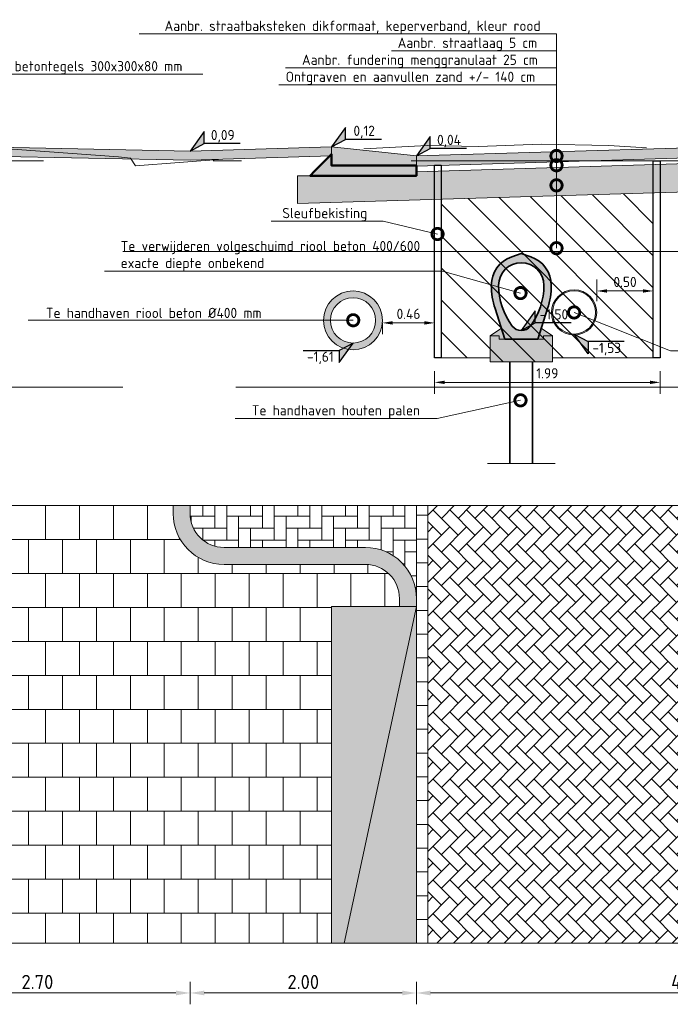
# Model space of a CAD drawing. Header units: metres. Extents: x 92403 to 95147, y 464428 to 465602.
# Tile 50 of 256: x 92426 to 92432, y 465078 to 465087. Entities that reach past the tile are written whole.
import ezdxf
from ezdxf import colors
from ezdxf.entities.mleader import LeaderData, LeaderLine
from ezdxf.enums import TextEntityAlignment as Align
from ezdxf.math import Vec2, Vec3

# ---------------------------------------------------------------- set-up
doc = ezdxf.new("R2010")
doc.units = ezdxf.units.M
for name, pattern in [('AL-NAP_LIJN', [15.25, 12, -1.5, 0.25, -1.5]), ('DASHED', [0.75, 0.5, -0.25]), ('XX-AFBREEK', [7, 4, -1, 1, -1])]:
    doc.linetypes.add(name, pattern=pattern)
doc.layers.get('0').update_dxf_attribs({"linetype": 'CONTINUOUS'})
doc.layers.get('Defpoints').update_dxf_attribs({"linetype": 'CONTINUOUS'})
doc.layers.add('00_ 06-gps', color=7, linetype='CONTINUOUS')
for name, color, linetype, lineweight in [('B-RO-VH-VERHARDING_STRAATBAKSTEEN-G', 252, 'CONTINUOUS', 5), ('B-WE-OG-HOOGTELIJN-G', 7, 'CONTINUOUS', 18), ('B-WE-VH-VERHARDING_FUNDERING-A-100', 252, 'CONTINUOUS', 18), ('B-WE-VH-VERHARDING_FUNDERING-A-50', 252, 'CONTINUOUS', 18), ('N-WE-GK-KISTDAM-G', 40, 'CONTINUOUS', 30), ('N-WE-GW-GROND_ZAND_CUNETZAND-WERK-A-200', 7, 'CONTINUOUS', 18), ('N-WE-VH-VERHARDING_BETON_SCHRAAL-GD', 252, 'CONTINUOUS', 50), ('N-WE-VH-VERHARDING_FUNDERING-A-50', 252, 'CONTINUOUS', 18), ('X-XX-AL-AFBREEKLIJN-G', 7, 'XX-AFBREEK', 18), ('X-XX-AL-DETAIL1-G', 7, 'CONTINUOUS', 18), ('X-XX-AL-DETAIL1-M', 7, 'CONTINUOUS', 18), ('X-XX-AL-DETAIL1-T18', 7, 'CONTINUOUS', 18), ('X-XX-AL-DETAIL3-G', 7, 'CONTINUOUS', 35), ('X-XX-AL-DETAIL3-V', 253, 'CONTINUOUS', 18), ('X-XX-AL-HOOGTELABEL-S', 7, 'CONTINUOUS', 25), ('X-XX-AL-M', 7, 'CONTINUOUS', 18), ('X-XX-AL-NAP-G', 7, 'AL-NAP_LIJN', 18), ('X-XX-AL-RMB - profiel', 7, 'CONTINUOUS', 9)]:
    doc.layers.add(name, color=color, linetype=linetype, lineweight=lineweight)
for name, color, linetype, lineweight, true_color in [('B-WE-RI-GWA-V', 7, 'CONTINUOUS', 18, 0xff8400), ('N-WE-RI-HWA-V', 7, 'CONTINUOUS', 18, 0x007bff), ('N-WE-VH-VERHARDING_STRAATBAKSTEEN-DIK-ELLEBOOG-A', 7, 'CONTINUOUS', 25, 0xe1bfb7)]:
    doc.layers.add(name, color=color, linetype=linetype, lineweight=lineweight, true_color=true_color)
doc.styles.add('NLCS-ISO', font='NLCS-ISO.ttf')
doc.styles.add('NLCS-ISO-M50-T18', font='NLCS-ISO.ttf', dxfattribs={"height": 0.09})
doc.styles.add('NLCS-ISO-M50-T25', font='NLCS-ISO.ttf', dxfattribs={"height": 0.125})
doc.dimstyles.new('NLCS-M50-T18-PIJL_L2_H1', dxfattribs={"dimscale": 0.05, "dimtxt": 2.5, "dimasz": 1.8, "dimexe": 2, "dimexo": 2, "dimgap": 0.7, "dimtad": 1, "dimzin": 0, "dimdsep": 46, "dimtxsty": 'NLCS-ISO-M50-T18', "dimcen": 2.5, "dimdle": 2, "dimclrd": 256, "dimclre": 256, "dimclrt": 10, "dimadec": 1, "dimazin": 0, "dimtfac": 1, "dimtdec": 3, "dimtofl": 0, "dimtmove": 0, "dimatfit": 3, "dimfxl": 2, "dimfxlon": 1, "dimtfillclr": 256, "dimtolj": 1, "dimtzin": 0, "dimlwd": -1, "dimlwe": -1, "dimarcsym": 0})
doc.dimstyles.new('NLCS-M50-T25-PIJL_L2_H1', dxfattribs={"dimscale": 0.05, "dimtxt": 2.5, "dimasz": 2.5, "dimexe": 2, "dimexo": 2, "dimgap": 0.7, "dimtad": 1, "dimzin": 0, "dimdsep": 46, "dimtxsty": 'NLCS-ISO-M50-T25', "dimcen": 2.5, "dimdle": 2, "dimclrd": 256, "dimclre": 256, "dimclrt": 256, "dimadec": 1, "dimazin": 0, "dimtfac": 1, "dimtdec": 3, "dimtofl": 0, "dimtmove": 0, "dimatfit": 3, "dimfxl": 2, "dimfxlon": 1, "dimtfillclr": 256, "dimtolj": 1, "dimtzin": 0, "dimlwd": -1, "dimlwe": -1, "dimarcsym": 0})

# ---------------------------------------------------------------- blocks, each defined once
blk = doc.blocks.new('*D199')
at = {"layer": 'Defpoints', "color": 0, "transparency": 16777216}
for p in [(92427.5378, 465079.9561), (92429.5378, 465079.9561), (92429.5378, 465078.5009)]:
    blk.add_point(p, dxfattribs=at)
at = {"layer": 'X-XX-AL-M', "transparency": 16777216}
for p, q in [((92427.5378, 465078.6009), (92427.5378, 465078.4009)), ((92429.5378, 465078.6009), (92429.5378, 465078.4009)), ((92427.6628, 465078.5009), (92429.4128, 465078.5009))]:
    blk.add_line(p, q, dxfattribs=at)
for points in [[(92427.6628, 465078.5218), (92427.6628, 465078.4801), (92427.5378, 465078.5009)], [(92429.4128, 465078.5218), (92429.4128, 465078.4801), (92429.5378, 465078.5009)]]:
    blk.add_solid(points, dxfattribs=at)
at = {"layer": 'X-XX-AL-M', "transparency": 16777216, "insert": (92428.5378, 465078.5984), "char_height": 0.125, "attachment_point": 5, "style": 'NLCS-ISO-M50-T25'}
blk.add_mtext('\\A1;2.00', dxfattribs=at)
blk = doc.blocks.new('*D201')
at = {"layer": 'Defpoints', "color": 0, "transparency": 16777216}
for p in [(92429.5378, 465079.9561), (92434.3378, 465079.9561), (92434.3378, 465078.5009)]:
    blk.add_point(p, dxfattribs=at)
at = {"layer": 'X-XX-AL-M', "transparency": 16777216}
for p, q in [((92429.5378, 465078.6009), (92429.5378, 465078.4009)), ((92434.3378, 465078.6009), (92434.3378, 465078.4009)), ((92429.6628, 465078.5009), (92434.2128, 465078.5009))]:
    blk.add_line(p, q, dxfattribs=at)
for points in [[(92429.6628, 465078.5218), (92429.6628, 465078.4801), (92429.5378, 465078.5009)], [(92434.2128, 465078.5218), (92434.2128, 465078.4801), (92434.3378, 465078.5009)]]:
    blk.add_solid(points, dxfattribs=at)
at = {"layer": 'X-XX-AL-M', "transparency": 16777216, "insert": (92431.9378, 465078.5984), "char_height": 0.125, "attachment_point": 5, "style": 'NLCS-ISO-M50-T25'}
blk.add_mtext('\\A1;4.80', dxfattribs=at)
blk = doc.blocks.new('*D202')
at = {"layer": 'Defpoints', "color": 0, "transparency": 16777216}
for p in [(92424.8378, 465079.9561), (92427.5378, 465079.9561), (92424.8378, 465078.5009)]:
    blk.add_point(p, dxfattribs=at)
at = {"layer": 'X-XX-AL-M', "transparency": 16777216}
for p, q in [((92424.8378, 465078.6009), (92424.8378, 465078.4009)), ((92427.5378, 465078.6009), (92427.5378, 465078.4009)), ((92427.4128, 465078.5009), (92424.9628, 465078.5009))]:
    blk.add_line(p, q, dxfattribs=at)
for points in [[(92424.9628, 465078.5218), (92424.9628, 465078.4801), (92424.8378, 465078.5009)], [(92427.4128, 465078.5218), (92427.4128, 465078.4801), (92427.5378, 465078.5009)]]:
    blk.add_solid(points, dxfattribs=at)
at = {"layer": 'X-XX-AL-M', "transparency": 16777216, "insert": (92426.1878, 465078.5984), "char_height": 0.125, "attachment_point": 5, "style": 'NLCS-ISO-M50-T25'}
blk.add_mtext('\\A1;2.70', dxfattribs=at)
blk = doc.blocks.new('SAL-HOOGTELABEL_02-SO')
for p, q in [((2.46, 3.44), (0, 0)), ((2.46, 1.31), (2.46, 3.44)), ((0, 0), (2.46, 1.31)), ((8.84, 1.31), (2.46, 1.31))]:
    blk.add_line(p, q)
blk.add_solid([(2.46, 3.44), (0, 0), (2.46, 1.31)])
at = {"style": 'NLCS-ISO'}
blk.add_attdef('...', text='', height=1.8, dxfattribs=at).set_placement((5.77, 2.62), align=Align.MIDDLE)
blk = doc.blocks.new('_DotSmall')
at = {"const_width": 0.5}
blk.add_lwpolyline([(-0.0625, 0, 1), (0.0625, 0, 1)], format="xyb", close=True, dxfattribs=at)
blk = doc.blocks.new('*D898')
at = {"layer": 'Defpoints', "color": 0, "transparency": 16777216}
for p in [(92429.6981, 465084.1122), (92431.692, 465084.1122), (92431.692, 465083.8947)]:
    blk.add_point(p, dxfattribs=at)
at = {"layer": 'X-XX-AL-DETAIL1-M', "transparency": 16777216}
for p, q in [((92429.6981, 465083.9947), (92429.6981, 465083.7947)), ((92431.692, 465083.9947), (92431.692, 465083.7947)), ((92429.7881, 465083.8947), (92431.602, 465083.8947))]:
    blk.add_line(p, q, dxfattribs=at)
for points in [[(92429.7881, 465083.9097), (92429.7881, 465083.8797), (92429.6981, 465083.8947)], [(92431.602, 465083.9097), (92431.602, 465083.8797), (92431.692, 465083.8947)]]:
    blk.add_solid(points, dxfattribs=at)
at = {"layer": 'X-XX-AL-DETAIL1-M', "color": 10, "transparency": 16777216, "insert": (92430.6951, 465083.9747), "char_height": 0.09, "attachment_point": 5, "style": 'NLCS-ISO-M50-T18'}
blk.add_mtext('\\A1;1.99', dxfattribs=at)
blk = doc.blocks.new('*D900')
at = {"layer": 'Defpoints', "color": 0, "transparency": 16777216}
for p in [(92431.632, 465084.7019), (92431.132, 465084.5122), (92431.632, 465084.5122)]:
    blk.add_point(p, dxfattribs=at)
at = {"layer": 'X-XX-AL-DETAIL1-M', "transparency": 16777216}
for p, q in [((92431.132, 465084.6122), (92431.132, 465084.8019)), ((92431.632, 465084.6122), (92431.632, 465084.8019)), ((92431.222, 465084.7019), (92431.542, 465084.7019))]:
    blk.add_line(p, q, dxfattribs=at)
for points in [[(92431.222, 465084.7169), (92431.222, 465084.6869), (92431.132, 465084.7019)], [(92431.542, 465084.7169), (92431.542, 465084.6869), (92431.632, 465084.7019)]]:
    blk.add_solid(points, dxfattribs=at)
at = {"layer": 'X-XX-AL-DETAIL1-M', "color": 10, "transparency": 16777216, "insert": (92431.382, 465084.7819), "char_height": 0.09, "attachment_point": 5, "style": 'NLCS-ISO-M50-T18'}
blk.add_mtext('\\A1;0.50', dxfattribs=at)
blk = doc.blocks.new('*D901')
at = {"layer": 'Defpoints', "color": 0, "transparency": 16777216}
for p in [(92429.2378, 465084.4417), (92429.6981, 465084.4417), (92429.6981, 465084.42)]:
    blk.add_point(p, dxfattribs=at)
at = {"layer": 'X-XX-AL-DETAIL1-M', "transparency": 16777216}
for p, q in [((92429.2378, 465084.42), (92429.2378, 465084.32)), ((92429.3278, 465084.42), (92429.6081, 465084.42)), ((92429.6981, 465084.42), (92429.6981, 465084.32))]:
    blk.add_line(p, q, dxfattribs=at)
for points in [[(92429.3278, 465084.435), (92429.3278, 465084.405), (92429.2378, 465084.42)], [(92429.6081, 465084.435), (92429.6081, 465084.405), (92429.6981, 465084.42)]]:
    blk.add_solid(points, dxfattribs=at)
at = {"layer": 'X-XX-AL-DETAIL1-M', "color": 10, "transparency": 16777216, "insert": (92429.468, 465084.5), "char_height": 0.09, "attachment_point": 5, "style": 'NLCS-ISO-M50-T18'}
blk.add_mtext('\\A1;0.46', dxfattribs=at)

msp = doc.modelspace()

# ---------------------------------------------------------------- hatches: boundary and pattern name
at = {"layer": '00_ 06-gps'}
h = msp.add_hatch(color=252, dxfattribs=at)
h.dxf.hatch_style = 1
edge = h.paths.add_edge_path()
edge.add_line((92430.380127, 465085.002702), (92430.465127, 465085.031702))
edge.add_line((92430.465127, 465085.031702), (92430.549802, 465085.00281))
edge.add_arc((92430.465127, 465084.751702), 0.265, 0.0000001, 71.3654138, ccw=False)
edge.add_arc((92430.049703, 465084.752917), 0.680425, 342.358036, 359.897698, ccw=False)
edge.add_line((92430.698127, 465084.546702), (92430.610127, 465084.276702))
edge.add_line((92430.610127, 465084.276702), (92430.320127, 465084.276702))
edge.add_line((92430.320127, 465084.276702), (92430.232773, 465084.545903))
edge.add_arc((92430.865127, 465084.751702), 0.665, 180, 198.0274584, ccw=False)
edge.add_arc((92430.465132, 465084.751701), 0.265005, 108.7093538, 179.99965, ccw=False)
edge = h.paths.add_edge_path(flags=16)
edge.add_arc((92430.465127, 465084.751702), 0.2, 0, 180, ccw=False)
edge.add_arc((92430.065127, 465084.751702), 0.6, -36.8707195, 0, ccw=False)
edge.add_arc((92430.465127, 465084.451718), 0.100009, 216.8604422, 323.1179926, ccw=False)
edge.add_arc((92430.865127, 465084.751702), 0.6, 180, 216.867125, ccw=False)
at = {"layer": 'B-RO-VH-VERHARDING_STRAATBAKSTEEN-G', "ltscale": 0.1, "true_color": 0x794e4e}
h = msp.add_hatch(dxfattribs=at)
h.set_pattern_fill('KF-HALFSTEENS', color=27)
h.set_pattern_definition([(0, (92401.39941, 465078.94033), (0.105, 0.105), [0.105, -0.105]), (90, (92401.39941, 465078.94033), (-0.105, 6e-18), [])])
h.paths.add_polyline_path([(92429.537826, 465082.806125), (92429.637826, 465082.806125), (92429.637826, 465078.940326), (92429.537826, 465078.940326)])
at = {"layer": 'B-WE-RI-GWA-V'}
h = msp.add_hatch(color=256, dxfattribs=at)
h.dxf.hatch_style = 1
edge = h.paths.add_edge_path()
edge.add_arc((92428.977826, 465084.441709), 0.26, 0, 360)
edge = h.paths.add_edge_path(flags=16)
edge.add_arc((92428.977826, 465084.441709), 0.2, 0, 360)
at = {"layer": 'B-WE-VH-VERHARDING_FUNDERING-A-100'}
h = msp.add_hatch(color=256, dxfattribs=at)
h.dxf.hatch_style = 1
h.paths.add_polyline_path([(92430.740127, 465084.276702), (92430.740127, 465084.306702), (92430.660127, 465084.306702), (92430.660127, 465084.276702), (92430.270127, 465084.276702), (92430.270127, 465084.306702), (92430.190127, 465084.306702), (92430.190127, 465084.276702), (92430.190127, 465084.076702), (92430.740127, 465084.076702)])
h.paths.add_polyline_path([(92430.641452, 465084.372813), (92430.610127, 465084.276702), (92430.660127, 465084.276702), (92430.660127, 465084.306702), (92430.740127, 465084.306702)])
h.paths.add_polyline_path([(92430.288914, 465084.372889), (92430.190127, 465084.306702), (92430.270127, 465084.306702), (92430.270127, 465084.276702), (92430.320127, 465084.276702)])
at = {"layer": 'B-WE-VH-VERHARDING_FUNDERING-A-50'}
h = msp.add_hatch(dxfattribs=at)
h.set_pattern_fill('AVH-FUNDERING_GRANULAAT', color=256, scale=0.03, pattern_type=2)
h.set_pattern_definition([(0, (0.285, 0.192), (0, 0.3), [0, -0.3]), (0, (0.288, 0.087), (0, 0.3), [0, -0.3]), (0, (0.297, 0.249), (0, 0.3), [0, -0.3]), (338.1986, (0.141, 0.156), (0.900000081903, -0.29999997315), [0.0323109, -1.5832386]), (216.8699, (0.171, 0.144), (0.899999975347, 0.600000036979), [0.015, -1.485]), (130.6013, (0.159, 0.135), (1.5000001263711, -1.7999997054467), [0.0276585, -2.7382047]), (206.5651, (0.06, 0.099), (-0.299999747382, -0.30000039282), [0.0067083, -0.6641121]), (326.3099, (0.054, 0.096), (0.599999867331, -0.300000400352), [0.0108168, -1.0708488]), (108.4349, (0.063, 0.09), (-0.299999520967, 0.600000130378), [0.0094869, -0.9391965]), (225, (0.252, 0.069), (-5e-17, -0.30000009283), [0.0127278, -0.4115361]), (0, (0.243, 0.06), (0.3, 0.3), [0.018, -0.282]), (135, (0.261, 0.06), (-0.30000009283, 3e-17), [0.0127278, -0.4115361]), (251.5651, (0.216, 0.261), (0.299999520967, 0.600000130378), [0.0094869, -0.9391965]), (0, (0.213, 0.252), (0.3, 0.3), [0.015, -0.285]), (143.1301, (0.228, 0.252), (-0.899999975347, 0.600000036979), [0.015, -1.485]), (213.6901, (0.057, 0.264), (0.599999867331, 0.300000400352), [0.0108168, -1.0708488]), (341.5651, (0.048, 0.258), (-0.600000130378, 0.299999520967), [0.0189738, -0.9297096]), (126.8699, (0.066, 0.252), (0.600000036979, -0.899999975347), [0.015, -1.485]), (0, (0.144, 0.252), (0, 0.3), [0, -0.3]), (0, (0.063, 0.174), (0, 0.3), [0, -0.3]), (0, (0.147, 0.063), (0, 0.3), [0, -0.3]), (0, (0.228, 0.156), (0, 0.3), [0, -0.3]), (0, (0.141, 0.207), (0, 0.3), [0, -0.3]), (0, (0.075, 0.216), (0, 0.3), [0, -0.3]), (0, (0.102, 0.198), (0, 0.3), [0, -0.3]), (0, (0.09, 0.126), (0, 0.3), [0, -0.3]), (0, (0.018, 0.138), (0, 0.3), [0, -0.3]), (0, (0.021, 0.207), (0, 0.3), [0, -0.3]), (0, (0.012, 0.273), (0, 0.3), [0, -0.3]), (0, (0.105, 0.285), (0, 0.3), [0, -0.3]), (0, (0.171, 0.297), (0, 0.3), [0, -0.3]), (0, (0.276, 0.285), (0, 0.3), [0, -0.3]), (0, (0.204, 0.192), (0, 0.3), [0, -0.3]), (0, (0.174, 0.246), (0, 0.3), [0, -0.3]), (0, (0.198, 0.102), (0, 0.3), [0, -0.3]), (0, (0.108, 0.087), (0, 0.3), [0, -0.3]), (0, (0.198, 0.021), (0, 0.3), [0, -0.3]), (0, (0.099, 0.039), (0, 0.3), [0, -0.3]), (0, (0.003, 0.03), (0, 0.3), [0, -0.3]), (0, (0.039, 0.015), (0, 0.3), [0, -0.3]), (0, (0.042, 0.057), (0, 0.3), [0, -0.3]), (0, (0.243, 0.009), (0, 0.3), [0, -0.3]), (0, (0.279, 0.132), (0, 0.3), [0, -0.3]), (0, (0.264, 0.222), (0, 0.3), [0, -0.3]), (0, (0.126, 0.006), (0, 0.3), [0, -0.3])])
h.paths.add_polyline_path([(92434.337826, 465085.765871), (92431.937932, 465085.827119), (92429.537802, 465085.755115), (92429.537826, 465085.719337), (92428.597826, 465085.719337), (92428.487826, 465085.719337), (92428.487826, 465085.473503), (92431.938492, 465085.577023), (92434.837826, 465085.503029), (92434.837826, 465085.693049), (92434.782826, 465085.693049), (92434.337321, 465085.693049)])
at = {"layer": 'N-WE-GW-GROND_ZAND_CUNETZAND-WERK-A-200'}
h = msp.add_hatch(dxfattribs=at)
h.set_pattern_fill('AGW-WERK_ONTGRAVEN', color=256, scale=0.04, pattern_type=2)
h.set_pattern_definition([(135, (0, 0), (-0.14142135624, -0.14142135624), [])])
h.paths.add_polyline_path([(92431.632049, 465084.112179), (92430.740127, 465084.112179), (92430.740127, 465084.076702), (92430.190127, 465084.076702), (92430.190127, 465084.112179), (92429.758112, 465084.112179), (92429.758112, 465085.511612), (92431.632049, 465085.56783)])
at = {"layer": 'N-WE-RI-HWA-V'}
h = msp.add_hatch(color=256, dxfattribs=at)
h.dxf.hatch_style = 1
edge = h.paths.add_edge_path()
edge.add_arc((92430.932049, 465084.512179), 0.2, 0, 360)
edge = h.paths.add_edge_path(flags=16)
edge.add_arc((92430.932049, 465084.512179), 0.190476, 0, 360)
at = {"layer": 'N-WE-VH-VERHARDING_STRAATBAKSTEEN-DIK-ELLEBOOG-A', "lineweight": 0, "ltscale": 1}
h = msp.add_hatch(color=256, dxfattribs=at)
h.dxf.hatch_style = 1
h.paths.add_polyline_path([(92431.937826, 465085.967209), (92429.537826, 465085.895209), (92429.537826, 465085.851709), (92431.090179, 465085.851709), (92431.937807, 465085.877137), (92432.954954, 465085.851709), (92434.337826, 465085.851709), (92434.337826, 465085.907209)])
h.paths.add_polyline_path([(92434.337826, 465085.851709), (92432.954954, 465085.851709), (92434.337826, 465085.817137)])
h.paths.add_polyline_path([(92431.090179, 465085.851709), (92429.537826, 465085.851709), (92429.537826, 465085.809337), (92429.537826, 465085.805138)])
at = {"layer": 'X-XX-AL-DETAIL3-V'}
h = msp.add_hatch(color=254, dxfattribs=at)
h.dxf.hatch_style = 1
h.paths.add_polyline_path([(92428.787826, 465085.975209), (92427.537826, 465085.937709), (92424.837826, 465085.991709), (92424.837826, 465085.911693), (92427.538226, 465085.857685), (92428.787826, 465085.895173)])
h = msp.add_hatch(color=254, dxfattribs=at)
h.dxf.hatch_style = 1
h.paths.add_polyline_path([(92429.537826, 465085.809337), (92429.537826, 465085.769296), (92429.537792, 465085.769337), (92429.537826, 465085.719337), (92428.597826, 465085.719337), (92428.637826, 465085.759337), (92428.787826, 465085.909337), (92428.787826, 465085.809337)])
at = {"layer": 'X-XX-AL-RMB - profiel', "true_color": 0x717384}
h = msp.add_hatch(color=8, dxfattribs=at)
h.dxf.hatch_style = 1
h.paths.add_polyline_path([(92428.787826, 465085.975209), (92429.537826, 465085.895209), (92429.537826, 465085.809337), (92428.787826, 465085.809337)])
at = {"layer": 'X-XX-AL-RMB - profiel', "true_color": 0x000000}
h = msp.add_hatch(dxfattribs=at)
h.set_pattern_fill('AVH-TEGEL_300X300_HALFST', color=18, angle=90, pattern_type=2)
h.set_pattern_definition([(90, (92405.70947, 465082.80613), (-0.15, 0.3), [0.3, -0.3]), (180, (92405.70947, 465082.80613), (-4e-17, -0.3), [])])
edge = h.paths.add_edge_path()
edge.add_line((92424.837826, 465082.806125), (92427.387826, 465082.806125))
edge.add_line((92427.387826, 465082.806125), (92427.387826, 465082.736377))
edge.add_arc((92427.837826, 465082.736377), 0.45, 180.0000005, 270.0000005)
edge.add_line((92427.837826, 465082.286377), (92429.087826, 465082.286377))
edge.add_arc((92429.087826, 465081.986377), 0.3, 359.9999999, 450.0000005, ccw=False)
edge.add_line((92429.387826, 465081.986377), (92429.387826, 465081.914811))
edge.add_line((92429.387826, 465081.914811), (92428.787826, 465081.914524))
edge.add_line((92428.787826, 465081.914524), (92428.787826, 465078.940326))
edge.add_line((92428.787826, 465078.940326), (92424.837826, 465078.940326))
edge.add_line((92424.837826, 465078.940326), (92424.837826, 465082.806125))
at = {"layer": 'X-XX-AL-RMB - profiel', "ltscale": 1}
h = msp.add_hatch(color=251, dxfattribs=at)
h.dxf.hatch_style = 1
h.paths.add_polyline_path([(92427.387826, 465082.736377), (92427.387826, 465082.806125), (92427.537826, 465082.806125), (92427.537826, 465082.736377, 0.41421356), (92427.837826, 465082.436377), (92429.087826, 465082.436377, -0.4144081), (92429.537826, 465081.986078), (92429.537826, 465081.914883), (92429.387826, 465081.914811), (92429.387826, 465081.986377, 0.41421357), (92429.087826, 465082.286377), (92427.837826, 465082.286377, -0.41421356)])
at = {"layer": 'X-XX-AL-RMB - profiel', "ltscale": 0.1, "true_color": 0x794e4e}
h = msp.add_hatch(dxfattribs=at)
h.set_pattern_fill('KF-KEPER', color=27, angle=90)
h.set_pattern_definition([(90, (-141.39875, -24.23823), (-0.105, 0.105), [0.315, -0.105]), (0, (-141.60875, -24.23823), (-0.105, 0.105), [0.315, -0.105])])
h.paths.add_polyline_path([(92427.537826, 465082.736377), (92427.537826, 465082.806125), (92429.537826, 465082.806125), (92429.537826, 465081.986078, 0.4144081), (92429.087826, 465082.436377), (92427.837826, 465082.436377, -0.41421356)])
h = msp.add_hatch(dxfattribs=at)
h.set_pattern_fill('KF-KEPER', color=27, angle=135)
h.set_pattern_definition([(135, (-142.34875, -24.23823), (-0.14849242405, 1e-17), [0.315, -0.105]), (45, (-142.49725, -24.38672), (-0.14849242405, 3e-17), [0.315, -0.105])])
h.paths.add_polyline_path([(92429.637826, 465082.806125), (92434.237826, 465082.806125), (92434.237826, 465078.940326), (92429.637826, 465078.940326)])
at = {"layer": 'X-XX-AL-RMB - profiel', "ltscale": 1}
h = msp.add_hatch(color=251, dxfattribs=at)
h.dxf.hatch_style = 1
h.paths.add_polyline_path([(92428.787826, 465078.940326), (92429.537826, 465078.940326), (92429.537826, 465081.914883), (92428.787826, 465081.914524)])

# ---------------------------------------------------------------- linework, layer by layer
at = {"layer": 'B-WE-OG-HOOGTELIJN-G', "color": 1, "linetype": 'DASHED', "ltscale": 5, "flags": 128}
msp.add_lwpolyline([(92438.942172, 465085.454709), (92438.879546, 465085.452709), (92438.848305, 465085.473709), (92437.985393, 465085.566709), (92435.891267, 465085.929709), (92435.287355, 465085.995709), (92434.90338, 465085.971709), (92434.773573, 465085.980709), (92434.098636, 465085.976709), (92433.588823, 465085.972709), (92433.274141, 465085.960709), (92433.15793, 465085.952709), (92433.14788, 465085.864709), (92431.237784, 465085.986709), (92430.641574, 465085.998709), (92430.086257, 465085.978709), (92429.632187, 465085.985709), (92428.877553, 465085.948709), (92427.05582, 465085.807709), (92427.010998, 465085.875709), (92426.903924, 465085.887709), (92426.008573, 465085.950709), (92424.757826, 465085.991709)], dxfattribs=at)
at = {"layer": 'N-WE-GK-KISTDAM-G', "flags": 128}
for points in [[(92429.698112, 465084.112179), (92429.698112, 465085.811747), (92429.758112, 465085.811747), (92429.758112, 465084.112179)], [(92431.632049, 465084.112179), (92431.632049, 465085.851709), (92431.692049, 465085.851709), (92431.692049, 465084.112179)]]:
    msp.add_lwpolyline(points, close=True, dxfattribs=at)
at = {"layer": 'N-WE-VH-VERHARDING_BETON_SCHRAAL-GD'}
msp.add_lwpolyline([(92429.537826, 465085.809337), (92429.537826, 465085.769296), (92429.537792, 465085.769337), (92429.537826, 465085.719337), (92428.597826, 465085.719337), (92428.637826, 465085.759337), (92428.787826, 465085.909337), (92428.787826, 465085.809337)], close=True, dxfattribs=at)
at = {"layer": 'N-WE-VH-VERHARDING_FUNDERING-A-50'}
msp.add_line((92430.740127, 465084.112179), (92430.740127, 465084.076702), dxfattribs=at)
msp.add_lwpolyline([(92430.740127, 465084.076702), (92430.190127, 465084.076702), (92430.190127, 465084.112179), (92429.758112, 465084.112179)], dxfattribs=at)
at = {"layer": 'X-XX-AL-AFBREEKLIJN-G', "ltscale": 0.5}
msp.add_line((92430.165127, 465083.177023), (92430.765127, 465083.177023), dxfattribs=at)
at = {"layer": 'X-XX-AL-AFBREEKLIJN-G', "color": 251, "flags": 128}
msp.add_lwpolyline([(92438.942172, 465083.851709), (92424.757826, 465083.851709)], dxfattribs=at)
at = {"layer": 'X-XX-AL-DETAIL1-G'}
for centre, radius in [((92428.977826, 465084.441709), 0.26), ((92430.932049, 465084.512179), 0.2), ((92430.932049, 465084.512179), 0.190476), ((92428.977826, 465084.441709), 0.2)]:
    msp.add_circle(centre, radius, dxfattribs=at)
at = {"layer": 'X-XX-AL-DETAIL3-G'}
for p, q in [((92430.365127, 465084.076702), (92430.365127, 465083.177023)), ((92430.565127, 465084.076702), (92430.565127, 465083.177023))]:
    msp.add_line(p, q, dxfattribs=at)
at = {"layer": 'X-XX-AL-DETAIL3-G', "flags": 128}
for points in [[(92430.380127, 465085.002702), (92430.465127, 465085.031702), (92430.549802, 465085.00281, -0.32186121), (92430.730127, 465084.751702, -0.07668098), (92430.698127, 465084.546702), (92430.610127, 465084.276702), (92430.320127, 465084.276702), (92430.232773, 465084.545903, -0.07882226), (92430.200127, 465084.751702, -0.32149954), (92430.380127, 465085.002702)], [(92430.265127, 465084.751702, -1), (92430.665127, 465084.751702, -0.16228134), (92430.545121, 465084.391695, -0.49998552), (92430.385109, 465084.391726, -0.16226524), (92430.265127, 465084.751702)]]:
    msp.add_lwpolyline(points, format="xyb", close=True, dxfattribs=at)
at = {"layer": 'X-XX-AL-NAP-G', "color": 142, "flags": 128}
for points in [[(92441.491582, 465085.851709), (92423.656153, 465085.851709)], [(92438.942172, 465085.051709), (92423.656153, 465085.051709)]]:
    msp.add_lwpolyline(points, dxfattribs=at)
at = {"layer": 'X-XX-AL-RMB - profiel'}
msp.add_line((92431.632049, 465084.112179), (92430.740127, 465084.112179), dxfattribs=at)
for points in [[(92424.837826, 465085.991709), (92427.537826, 465085.937709), (92428.787826, 465085.975209)], [(92428.787826, 465085.975209), (92429.537826, 465085.895209), (92429.537826, 465085.809337), (92428.787826, 465085.809337), (92428.787826, 465085.975209)], [(92424.837826, 465085.911693), (92427.538226, 465085.857685), (92428.787826, 465085.895173)], [(92434.337826, 465085.765871), (92431.937932, 465085.827119), (92429.537802, 465085.755115)], [(92428.597826, 465085.719337), (92428.487826, 465085.719337), (92428.487826, 465085.473503), (92431.938492, 465085.577023), (92434.837826, 465085.503029), (92434.837826, 465085.693049), (92434.782826, 465085.693049)], [(92428.787826, 465078.940326), (92428.787826, 465081.914524), (92429.537826, 465081.914883)], [(92429.537826, 465081.914883), (92428.900486, 465078.940326)]]:
    msp.add_lwpolyline(points, dxfattribs=at)
at = {"layer": 'X-XX-AL-RMB - profiel', "flags": 128}
for points in [[(92429.537826, 465085.895209), (92431.937826, 465085.967209), (92434.337826, 465085.907209), (92434.337826, 465085.817137), (92431.937807, 465085.877137), (92429.537826, 465085.805138), (92429.537826, 465085.895209)], [(92430.190127, 465084.306702), (92430.288914, 465084.372889)], [(92430.740127, 465084.306702), (92430.641452, 465084.372813)]]:
    msp.add_lwpolyline(points, dxfattribs=at)
msp.add_lwpolyline([(92430.190127, 465084.306702), (92430.190127, 465084.276702), (92430.190127, 465084.076702), (92430.740127, 465084.076702), (92430.740127, 465084.276702), (92430.740127, 465084.306702), (92430.660127, 465084.306702), (92430.660127, 465084.276702), (92430.270127, 465084.276702), (92430.270127, 465084.306702)], close=True, dxfattribs=at)
at = {"layer": 'X-XX-AL-RMB - profiel'}
msp.add_lwpolyline([(92421.377967, 465082.806125), (92441.431582, 465082.806125), (92441.431582, 465078.940326), (92421.377967, 465078.940326)], close=True, dxfattribs=at)
for points in [[(92429.387826, 465081.914811), (92429.387826, 465081.986377, 0.41421357), (92429.087826, 465082.286377), (92427.837826, 465082.286377, -0.41421356), (92427.387826, 465082.736377), (92427.387826, 465082.805691)], [(92429.537826, 465078.940326), (92429.537826, 465081.986377, 0.41421357), (92429.087826, 465082.436377), (92427.837826, 465082.436377, -0.41421356), (92427.537826, 465082.736377), (92427.537826, 465082.805721)]]:
    msp.add_lwpolyline(points, format="xyb", dxfattribs=at)
at = {"layer": 'X-XX-AL-RMB - profiel', "color": 27, "true_color": 0x794e4e}
for points in [[(92429.537826, 465078.940326), (92429.537826, 465082.806125)], [(92429.637826, 465082.806125), (92429.637826, 465078.940326)]]:
    msp.add_lwpolyline(points, dxfattribs=at)

# ---------------------------------------------------------------- block references
at = {"layer": 'X-XX-AL-HOOGTELABEL-S', "xscale": 0.05000000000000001, "yscale": 0.05000000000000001, "zscale": 0.05000000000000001}
for p, values in [((92428.787826, 465085.975209), {'...': '0,12'}), ((92427.537826, 465085.937709), {'...': '0,09'}), ((92429.537826, 465085.895209), {'...': '0,04'}), ((92430.465108, 465084.353732), {'...': '-1,50'})]:
    msp.add_blockref('SAL-HOOGTELABEL_02-SO', p, dxfattribs=at).add_auto_attribs(values)
at = {"layer": 'X-XX-AL-HOOGTELABEL-S'}
ref = msp.add_blockref('SAL-HOOGTELABEL_02-SO', (92430.932049, 465084.319679), dxfattribs=dict(at, xscale=-0.05000000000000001, yscale=0.05, zscale=0.05, rotation=180))
ref.add_attrib('...', '-1,53', dxfattribs={"layer": '0', "height": 0.09, "style": 'NLCS-ISO'}).set_placement((92431.220686, 465084.188916), align=Align.MIDDLE)
ref = msp.add_blockref('SAL-HOOGTELABEL_02-SO', (92428.977826, 465084.241709), dxfattribs=dict(at, xscale=0.05000000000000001, yscale=0.05000000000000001, zscale=0.05000000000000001, rotation=180))
ref.add_attrib('...', '-1,61', dxfattribs={"layer": '0', "height": 0.09, "style": 'NLCS-ISO'}).set_placement((92428.689188, 465084.110946), align=Align.MIDDLE)

# ---------------------------------------------------------------- dimensions: what is measured, and where the dimension line sits
at = {"layer": 'X-XX-AL-DETAIL1-M'}
for base, p1, p2, picture, middle in [((92431.632049, 465084.701887), (92431.132049, 465084.512179), (92431.632049, 465084.512179), '*D900', (92431.382049, 465084.781887)), ((92429.698112, 465084.419953), (92429.237826, 465084.441709), (92429.698112, 465084.441709), '*D901', (92429.467969, 465084.499953))]:
    dim = msp.add_linear_dim(base=base, p1=p1, p2=p2, dimstyle='NLCS-M50-T18-PIJL_L2_H1', dxfattribs=at)
    dim.commit()
    dim.dimension.update_dxf_attribs({"geometry": picture, "text_midpoint": middle})
dim = msp.add_linear_dim(base=(92431.692049, 465083.894675), p1=(92429.698112, 465084.112179), p2=(92431.692049, 465084.112179), angle=0, dimstyle='NLCS-M50-T18-PIJL_L2_H1', dxfattribs=at)
dim.commit()
dim.dimension.update_dxf_attribs({"geometry": '*D898', "text_midpoint": (92430.69508, 465083.894675), "dimtype": 161})
at = {"layer": 'X-XX-AL-M'}
for p1, p2, distance, picture, middle in [((92427.537826, 465079.956094), (92424.837826, 465079.956094), 1.455174, '*D202', (92426.187826, 465078.59842)), ((92427.537826, 465079.956094), (92429.537826, 465079.956094), -1.455174, '*D199', (92428.537826, 465078.59842)), ((92429.537826, 465079.956094), (92434.337826, 465079.956094), -1.455174, '*D201', (92431.937826, 465078.59842))]:
    dim = msp.add_aligned_dim(p1=p1, p2=p2, distance=distance, dimstyle='NLCS-M50-T25-PIJL_L2_H1', dxfattribs=at)
    dim.commit()
    dim.dimension.update_dxf_attribs({"geometry": picture, "text_midpoint": middle})

# ---------------------------------------------------------------- leaders
at = {"layer": 'X-XX-AL-DETAIL1-T18'}
ml = msp.add_multileader_mtext('Standard', dxfattribs=at)
ml.set_content('\\pxi-3,l4,t4;{\\C256;Aanbr. straatbaksteken dikformaat, keperverband, kleur rood}', color=10, style='NLCS-ISO-M50-T18')
ml.set_leader_properties(color=256, lineweight=-1)
ml.set_arrow_properties(name='DOTSMALL')
ml.build(insert=Vec2(0, 0))
ml.multileader.update_dxf_attribs({"text_left_attachment_type": 5, "text_right_attachment_type": 5, "dogleg_length": 0.09, "arrow_head_size": 0.2})
ctx = ml.context
ctx.base_point, ctx.char_height, ctx.arrow_head_size, ctx.landing_gap_size, ctx.plane_origin = Vec3(92427.176284, 465086.971822), 0.09, 0.2, 0.045, Vec3(92430.776284, 465086.159722)
ctx.left_attachment, ctx.right_attachment = 5, 5
notes = []
notes.append((ctx, [(0, (1, 1, 0), (92430.776284, 465086.971822), (-1, 0), 0.09, [(0, [(92430.776284, 465085.894726)], 0, [])])]))
ctx.mtext.insert, ctx.mtext.flow_direction = Vec3(92427.221284, 465087.088822), 5
ml = msp.add_multileader_mtext('Standard', dxfattribs=at)
ml.set_content('{\\C256;Aanbr. straatlaag 5 cm }', color=10, style='NLCS-ISO-M50-T18')
ml.set_leader_properties(color=256, lineweight=-1)
ml.set_arrow_properties(name='DOTSMALL')
ml.build(insert=Vec2(0, 0))
ml.multileader.update_dxf_attribs({"text_left_attachment_type": 5, "text_right_attachment_type": 5, "dogleg_length": 0.09, "arrow_head_size": 0.2})
ctx = ml.context
ctx.base_point, ctx.char_height, ctx.arrow_head_size, ctx.landing_gap_size, ctx.plane_origin = Vec3(92429.327284, 465086.821822), 0.09, 0.2, 0.045, Vec3(92430.776284, 465086.009722)
ctx.left_attachment, ctx.right_attachment = 5, 5
notes.append((ctx, [(0, (1, 1, 0), (92430.776284, 465086.821822), (-1, 0), 0.09, [(0, [(92430.776284, 465085.812246)], 0, [])])]))
ctx.mtext.insert, ctx.mtext.width, ctx.mtext.flow_direction = Vec3(92429.372284, 465086.938822), 4.0068021, 5
ml = msp.add_multileader_mtext('Standard', dxfattribs=at)
ml.set_content('{\\C256;Aanbr. fundering menggranulaat 25 cm}', color=10, style='NLCS-ISO-M50-T18')
ml.set_leader_properties(color=256, lineweight=-1)
ml.set_arrow_properties(name='DOTSMALL')
ml.build(insert=Vec2(0, 0))
ml.multileader.update_dxf_attribs({"text_left_attachment_type": 5, "text_right_attachment_type": 5, "dogleg_length": 0.09, "arrow_head_size": 0.2})
ctx = ml.context
ctx.base_point, ctx.char_height, ctx.arrow_head_size, ctx.landing_gap_size, ctx.plane_origin = Vec3(92428.481284, 465086.671822), 0.09, 0.2, 0.045, Vec3(92430.776284, 465085.859722)
ctx.left_attachment, ctx.right_attachment = 5, 5
notes.append((ctx, [(0, (1, 1, 0), (92430.776284, 465086.671822), (-1, 0), 0.09, [(0, [(92430.776284, 465085.63494)], 0, [])])]))
ctx.mtext.insert, ctx.mtext.flow_direction = Vec3(92428.526284, 465086.788822), 5
ml = msp.add_multileader_mtext('Standard', dxfattribs=at)
ml.set_content('{\\C256;Aanbr. betontegels 300x300x80 mm}', color=10, style='NLCS-ISO-M50-T18')
ml.set_leader_properties(color=256, lineweight=-1)
ml.set_arrow_properties(name='DOTSMALL')
ml.build(insert=Vec2(0, 0))
ml.multileader.update_dxf_attribs({"text_left_attachment_type": 5, "text_right_attachment_type": 5, "dogleg_length": 0.09, "arrow_head_size": 0.2})
ctx = ml.context
ctx.base_point, ctx.char_height, ctx.arrow_head_size, ctx.landing_gap_size, ctx.plane_origin = Vec3(92425.546298, 465086.6157), 0.09, 0.2, 0.045, Vec3(92425.456298, 465086.840671)
ctx.left_attachment, ctx.right_attachment = 5, 5
notes.append((ctx, [(0, (1, 1, 0), (92425.456298, 465086.6157), (1, 0), 0.09, [(0, [(92425.456298, 465085.940827)], 0, [])])]))
ctx.mtext.insert, ctx.mtext.flow_direction = Vec3(92425.591298, 465086.7327), 5
ml = msp.add_multileader_mtext('Standard', dxfattribs=at)
ml.set_content('{\\C256;Ontgraven en aanvullen zand +/- 140 cm}', color=10, style='NLCS-ISO-M50-T18')
ml.set_leader_properties(color=256, lineweight=-1)
ml.set_arrow_properties(name='DOTSMALL')
ml.build(insert=Vec2(0, 0))
ml.multileader.update_dxf_attribs({"text_left_attachment_type": 5, "text_right_attachment_type": 5, "dogleg_length": 0.09, "arrow_head_size": 0.2})
ctx = ml.context
ctx.base_point, ctx.char_height, ctx.arrow_head_size, ctx.landing_gap_size, ctx.plane_origin = Vec3(92428.337284, 465086.521822), 0.09, 0.2, 0.045, Vec3(92430.776284, 465085.709722)
ctx.left_attachment, ctx.right_attachment = 5, 5
notes.append((ctx, [(0, (1, 1, 0), (92430.776284, 465086.521822), (-1, 0), 0.09, [(0, [(92430.776284, 465085.079843)], 0, [])])]))
ctx.mtext.insert, ctx.mtext.flow_direction = Vec3(92428.382284, 465086.638822), 5
ml = msp.add_multileader_mtext('Standard', dxfattribs=at)
ml.set_content('{\\C256;Sleufbekisting }', color=10, style='NLCS-ISO-M50-T18')
ml.set_leader_properties(color=256, lineweight=-1)
ml.set_arrow_properties(name='DOTSMALL')
ml.build(insert=Vec2(0, 0))
ml.multileader.update_dxf_attribs({"text_left_attachment_type": 5, "text_right_attachment_type": 5, "dogleg_length": 0.09, "arrow_head_size": 0.2})
ctx = ml.context
ctx.base_point, ctx.char_height, ctx.arrow_head_size, ctx.landing_gap_size, ctx.plane_origin = Vec3(92428.307459, 465085.317733), 0.09, 0.2, 0.045, Vec3(92429.72494, 465086.187981)
ctx.left_attachment, ctx.right_attachment = 5, 5
notes.append((ctx, [(0, (1, 1, 0), (92429.243459, 465085.317733), (-1, 0), 0.09, [(0, [(92429.72494, 465085.205128)], 0, [])])]))
ctx.mtext.insert, ctx.mtext.flow_direction = Vec3(92428.352459, 465085.434733), 5
ml = msp.add_multileader_mtext('Standard', dxfattribs=at)
ml.set_content('{\\C256;Te verwijderen volgeschuimd riool beton 400/600\\Pexacte diepte onbekend}', color=10, style='NLCS-ISO-M50-T18')
ml.set_leader_properties(color=256, lineweight=-1)
ml.set_arrow_properties(name='DOTSMALL')
ml.build(insert=Vec2(0, 0))
ml.multileader.update_dxf_attribs({"text_left_attachment_type": 5, "text_right_attachment_type": 5, "dogleg_length": 0.09, "arrow_head_size": 0.2})
ctx = ml.context
ctx.base_point, ctx.char_height, ctx.arrow_head_size, ctx.landing_gap_size, ctx.plane_origin = Vec3(92426.879041, 465084.876804), 0.09, 0.2, 0.045, Vec3(92430.458112, 465085.583061)
ctx.left_attachment, ctx.right_attachment = 5, 5
notes.append((ctx, [(0, (1, 1, 0), (92429.768041, 465084.876804), (-1, 0), 0.09, [(0, [(92430.458112, 465084.683217)], 0, [])])]))
ctx.mtext.insert, ctx.mtext.width, ctx.mtext.flow_direction = Vec3(92426.924041, 465085.143804), 3.00834132, 5
ml = msp.add_multileader_mtext('Standard', dxfattribs=at)
ml.set_content('{\\C256;Te handhaven riool beton %%C400 mm }', color=10, style='NLCS-ISO-M50-T18')
ml.set_leader_properties(color=256, lineweight=-1)
ml.set_arrow_properties(name='DOTSMALL')
ml.build(insert=Vec2(0, 0))
ml.multileader.update_dxf_attribs({"text_left_attachment_type": 5, "text_right_attachment_type": 5, "dogleg_length": 0.09, "arrow_head_size": 0.2})
ctx = ml.context
ctx.base_point, ctx.char_height, ctx.arrow_head_size, ctx.landing_gap_size, ctx.plane_origin = Vec3(92426.217901, 465084.445085), 0.09, 0.2, 0.045, Vec3(92428.97936, 465085.343061)
ctx.left_attachment, ctx.right_attachment = 5, 5
notes.append((ctx, [(0, (1, 1, 0), (92428.341901, 465084.445085), (-1, 0), 0.09, [(0, [(92428.97936, 465084.443217)], 0, [])])]))
ctx.mtext.insert, ctx.mtext.flow_direction = Vec3(92426.262901, 465084.553085), 5
ml = msp.add_multileader_mtext('Standard', dxfattribs=at)
ml.set_content('{\\C256;Aan te brengen riool HWA PVC %%C400mm}', color=10, style='NLCS-ISO-M50-T18')
ml.set_leader_properties(color=256, lineweight=-1)
ml.set_arrow_properties(name='DOTSMALL')
ml.build(insert=Vec2(0, 0))
ml.multileader.update_dxf_attribs({"text_left_attachment_type": 5, "text_right_attachment_type": 5, "dogleg_length": 0.09, "arrow_head_size": 0.2})
ctx = ml.context
ctx.base_point, ctx.char_height, ctx.arrow_head_size, ctx.landing_gap_size, ctx.plane_origin = Vec3(92431.873763, 465084.173787), 0.09, 0.2, 0.045, Vec3(92430.932049, 465085.412023)
ctx.left_attachment, ctx.right_attachment = 5, 5
notes.append((ctx, [(1, (1, 1, 0), (92431.783763, 465084.173787), (1, 0), 0.09, [(0, [(92430.932049, 465084.512179)], 0, [])])]))
ctx.mtext.insert, ctx.mtext.flow_direction = Vec3(92431.918763, 465084.290787), 5
ml = msp.add_multileader_mtext('Standard', dxfattribs=at)
ml.set_content('{\\C256;Te handhaven houten palen }', color=10, style='NLCS-ISO-M50-T18')
ml.set_leader_properties(color=256, lineweight=-1)
ml.set_arrow_properties(name='DOTSMALL')
ml.build(insert=Vec2(0, 0))
ml.multileader.update_dxf_attribs({"text_left_attachment_type": 5, "text_right_attachment_type": 5, "dogleg_length": 0.09, "arrow_head_size": 0.2})
ctx = ml.context
ctx.base_point, ctx.char_height, ctx.arrow_head_size, ctx.landing_gap_size, ctx.plane_origin = Vec3(92428.037681, 465083.575874), 0.09, 0.2, 0.045, Vec3(92430.458112, 465084.635807)
ctx.left_attachment, ctx.right_attachment = 5, 5
notes.append((ctx, [(0, (1, 1, 0), (92429.720681, 465083.575874), (-1, 0), 0.09, [(0, [(92430.458112, 465083.735963)], 0, [])])]))
ctx.mtext.insert, ctx.mtext.flow_direction = Vec3(92428.082681, 465083.692874), 5
for ctx, leaders in notes:
    for number, flags, end, landing, length, lines in leaders:
        leader = LeaderData()
        leader.index, (leader.has_last_leader_line, leader.has_dogleg_vector, leader.attachment_direction) = number, flags
        leader.last_leader_point, leader.dogleg_vector, leader.dogleg_length = Vec3(end), Vec3(landing), length
        for number, points, colour, breaks in lines:
            line = LeaderLine()
            line.index, line.vertices, line.color, line.breaks = number, Vec3.list(points), colors.encode_raw_color(colour), breaks
            leader.lines.append(line)
        ctx.leaders.append(leader)

doc.saveas('drawing.dxf')
